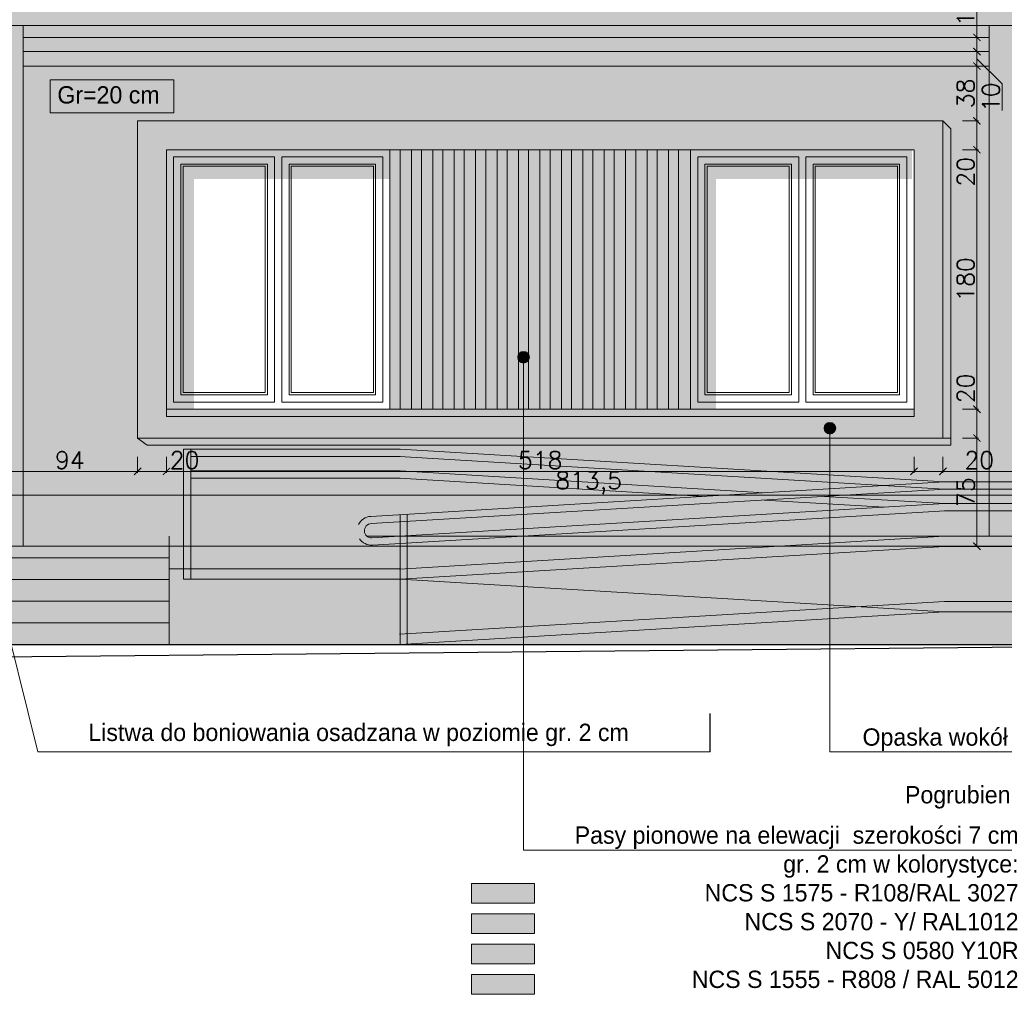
# Model space of a CAD drawing. Header units: millimetres. Extents: x -740 to 33545, y 5178 to 22494.
# Tile 21 of 250: x 622 to 1305, y 11333 to 12009. Entities that reach past the tile are written whole.
import ezdxf
from ezdxf.lldxf.tags import DXFTag

# ---------------------------------------------------------------- set-up
doc = ezdxf.new("R2010")
doc.units = ezdxf.units.MM
doc.header["$MEASUREMENT"] = 0
doc.layers.get('Defpoints').update_dxf_attribs({"color": 252})
for name, color, linetype, lineweight in [('A_l.przerywana', 252, 'ICAD_ISO03W100', 9), ('l. przekrojowa', 252, 'Continuous', 30), ('l.przerywana', 252, 'ICAD_ISO03W100', 5), ('l.widokowa', 252, 'Continuous', 15), ('l.wypeĹ‚nien', 252, 'Continuous', 5), ('wymiarowanie', 252, 'Continuous', 9)]:
    doc.layers.add(name, color=color, linetype=linetype, lineweight=lineweight)
doc.styles.add('ROMANS', font='romans')
doc.styles.add('styl2', font='simplex.shx')
tags = doc.linetypes.add('ICAD_ISO03W100', pattern=[30, 12, -18]).pattern_tags.tags
tags[6:7] = [DXFTag(74, 4), DXFTag(75, 0), DXFTag(340, '0'), DXFTag(46, 1.0), DXFTag(50, 0.0), DXFTag(44, 0.0), DXFTag(45, 0.0)]
tags[4:5] = [DXFTag(74, 4), DXFTag(75, 0), DXFTag(340, '0'), DXFTag(46, 1.0), DXFTag(50, 0.0), DXFTag(44, 0.0), DXFTag(45, 0.0)]
doc.dimstyles.new('Skala 1-50', dxfattribs={"dimtxt": 12, "dimasz": 5, "dimexe": 1, "dimexo": 1, "dimgap": 1.5, "dimtad": 1, "dimdec": 1, "dimrnd": 0.5, "dimtxsty": 'styl2', "dimblk": 'ARCHTICK', "dimcen": 5, "dimadec": 0, "dimazin": 0, "dimtfac": 1, "dimtdec": 1, "dimtmove": 1, "dimatfit": 3, "dimldrblk": 'ARCHTICK', "dimfxl": 0, "dimlwd": -1, "dimlwe": -1, "dimarcsym": 0})

# ---------------------------------------------------------------- blocks, each defined once
blk = doc.blocks.new('_ArchTick')
at = {"color": 0, "linetype": 'ByBlock', "const_width": 0.15}
blk.add_lwpolyline([(-0.5, -0.5), (0.5, 0.5)], dxfattribs=at)
blk = doc.blocks.new('*D1917')
at = {"layer": 'Defpoints', "color": 0}
for p in [(610.2, 11736.7), (704.18, 11736.7), (704.18, 11696)]:
    blk.add_point(p, dxfattribs=at)
at = {"layer": 'wymiarowanie', "color": 0}
for p, q in [((610.2, 11706), (610.2, 11695)), ((704.18, 11706), (704.18, 11695)), ((610.2, 11696), (704.18, 11696))]:
    blk.add_line(p, q, dxfattribs=at)
at = {"layer": 'wymiarowanie', "color": 0, "xscale": 5, "yscale": 5, "zscale": 5, "rotation": 180}
blk.add_blockref('_ArchTick', (610.2, 11696), dxfattribs=at)
at = {"layer": 'wymiarowanie', "color": 0, "xscale": 5, "yscale": 5, "zscale": 5}
blk.add_blockref('_ArchTick', (704.18, 11696), dxfattribs=at)
at = {"layer": 'wymiarowanie', "color": 0, "insert": (657.19, 11703.8), "char_height": 12, "attachment_point": 5, "style": 'styl2'}
blk.add_mtext('94', dxfattribs=at)
blk = doc.blocks.new('*D1918')
at = {"layer": 'Defpoints', "color": 0}
for p in [(724.18, 11747.87), (704.18, 11736.7), (724.18, 11696)]:
    blk.add_point(p, dxfattribs=at)
at = {"layer": 'wymiarowanie', "color": 0}
for p, q in [((704.18, 11706), (704.18, 11695)), ((724.18, 11706), (724.18, 11695)), ((704.18, 11696), (724.18, 11696))]:
    blk.add_line(p, q, dxfattribs=at)
at = {"layer": 'wymiarowanie', "color": 0, "xscale": 5, "yscale": 5, "zscale": 5, "rotation": 180}
blk.add_blockref('_ArchTick', (704.18, 11696), dxfattribs=at)
at = {"layer": 'wymiarowanie', "color": 0, "xscale": 5, "yscale": 5, "zscale": 5}
blk.add_blockref('_ArchTick', (724.18, 11696), dxfattribs=at)
at = {"layer": 'wymiarowanie', "color": 0, "insert": (736.68, 11703.8), "char_height": 12, "attachment_point": 5, "style": 'styl2'}
blk.add_mtext('20', dxfattribs=at)
blk = doc.blocks.new('*D1919')
at = {"layer": 'Defpoints', "color": 0}
for p in [(724.18, 11747.87), (1242.4, 11745.99), (1242.4, 11696)]:
    blk.add_point(p, dxfattribs=at)
at = {"layer": 'wymiarowanie', "color": 0}
for p, q in [((724.18, 11706), (724.18, 11695)), ((1242.4, 11706), (1242.4, 11695)), ((724.18, 11696), (1242.4, 11696))]:
    blk.add_line(p, q, dxfattribs=at)
at = {"layer": 'wymiarowanie', "color": 0, "xscale": 5, "yscale": 5, "zscale": 5, "rotation": 180}
blk.add_blockref('_ArchTick', (724.18, 11696), dxfattribs=at)
at = {"layer": 'wymiarowanie', "color": 0, "xscale": 5, "yscale": 5, "zscale": 5}
blk.add_blockref('_ArchTick', (1242.4, 11696), dxfattribs=at)
at = {"layer": 'wymiarowanie', "color": 0, "insert": (983.29, 11703.8), "char_height": 12, "attachment_point": 5, "style": 'styl2'}
blk.add_mtext('518', dxfattribs=at)
blk = doc.blocks.new('*D1920')
at = {"layer": 'Defpoints', "color": 0}
for p in [(1242.4, 11745.99), (1262.4, 11746.36), (1262.4, 11696)]:
    blk.add_point(p, dxfattribs=at)
at = {"layer": 'wymiarowanie', "color": 0}
for p, q in [((1242.4, 11706), (1242.4, 11695)), ((1262.4, 11706), (1262.4, 11695)), ((1242.4, 11696), (1262.4, 11696)), ((1262.4, 11696), (1297.85, 11696))]:
    blk.add_line(p, q, dxfattribs=at)
at = {"layer": 'wymiarowanie', "color": 0, "xscale": 5, "yscale": 5, "zscale": 5, "rotation": 180}
blk.add_blockref('_ArchTick', (1242.4, 11696), dxfattribs=at)
at = {"layer": 'wymiarowanie', "color": 0, "xscale": 5, "yscale": 5, "zscale": 5}
blk.add_blockref('_ArchTick', (1262.4, 11696), dxfattribs=at)
at = {"layer": 'wymiarowanie', "color": 0, "insert": (1287.61, 11703.8), "char_height": 12, "attachment_point": 5, "style": 'styl2'}
blk.add_mtext('20', dxfattribs=at)
blk = doc.blocks.new('*D1921')
at = {"layer": 'Defpoints', "color": 0}
for p in [(1262.4, 11746.36), (1423.58, 11716.39), (1423.58, 11696)]:
    blk.add_point(p, dxfattribs=at)
at = {"layer": 'wymiarowanie', "color": 0}
for p, q in [((1262.4, 11706), (1262.4, 11695)), ((1423.58, 11706), (1423.58, 11695)), ((1262.4, 11696), (1423.58, 11696))]:
    blk.add_line(p, q, dxfattribs=at)
at = {"layer": 'wymiarowanie', "color": 0, "xscale": 5, "yscale": 5, "zscale": 5, "rotation": 180}
blk.add_blockref('_ArchTick', (1262.4, 11696), dxfattribs=at)
at = {"layer": 'wymiarowanie', "color": 0, "xscale": 5, "yscale": 5, "zscale": 5}
blk.add_blockref('_ArchTick', (1423.58, 11696), dxfattribs=at)
at = {"layer": 'wymiarowanie', "color": 0, "insert": (1342.99, 11703.8), "char_height": 12, "attachment_point": 5, "style": 'styl2'}
blk.add_mtext('161', dxfattribs=at)
blk = doc.blocks.new('*D1927')
at = {"layer": 'Defpoints', "color": 0}
for p in [(1260.24, 11996.93), (1260.24, 11987.09), (1285.98, 11987.09)]:
    blk.add_point(p, dxfattribs=at)
at = {"layer": 'wymiarowanie', "color": 0}
for p, q in [((1285.98, 11996.93), (1285.98, 12024.14)), ((1275.98, 11996.93), (1286.98, 11996.93)), ((1285.98, 11996.93), (1285.98, 11987.09)), ((1275.98, 11987.09), (1286.98, 11987.09))]:
    blk.add_line(p, q, dxfattribs=at)
at = {"layer": 'wymiarowanie', "color": 0, "xscale": 5, "yscale": 5, "zscale": 5}
for p, rotation in [((1285.98, 11996.93), 90), ((1285.98, 11987.09), 270)]:
    blk.add_blockref('_ArchTick', p, dxfattribs=dict(at, rotation=rotation))
at = {"layer": 'wymiarowanie', "color": 0, "insert": (1278.18, 12014.85), "char_height": 12, "attachment_point": 5, "rotation": 90, "style": 'styl2'}
blk.add_mtext('10', dxfattribs=at)
blk = doc.blocks.new('*D1928')
at = {"layer": 'Defpoints', "color": 0}
for p in [(1260.24, 11987.09), (1258.61, 11977.09), (1285.98, 11977.09)]:
    blk.add_point(p, dxfattribs=at)
at = {"layer": 'wymiarowanie', "color": 0}
for p, q in [((1275.98, 11987.09), (1286.98, 11987.09)), ((1285.98, 11987.09), (1285.98, 11977.09)), ((1303.48, 11964.75), (1285.98, 11982.09)), ((1275.98, 11977.09), (1286.98, 11977.09)), ((1303.48, 11946.17), (1303.48, 11964.75))]:
    blk.add_line(p, q, dxfattribs=at)
at = {"layer": 'wymiarowanie', "color": 0, "xscale": 5, "yscale": 5, "zscale": 5}
for p, rotation in [((1285.98, 11987.09), 90), ((1285.98, 11977.09), 270)]:
    blk.add_blockref('_ArchTick', p, dxfattribs=dict(at, rotation=rotation))
at = {"layer": 'wymiarowanie', "color": 0, "insert": (1295.68, 11955.46), "char_height": 12, "attachment_point": 5, "rotation": 90, "style": 'styl2'}
blk.add_mtext('10', dxfattribs=at)
blk = doc.blocks.new('*D1929')
at = {"layer": 'Defpoints', "color": 0}
for p in [(1258.61, 11977.09), (1262.33, 11939.08), (1285.98, 11939.08)]:
    blk.add_point(p, dxfattribs=at)
at = {"layer": 'wymiarowanie', "color": 0}
for p, q in [((1275.98, 11977.09), (1286.98, 11977.09)), ((1285.98, 11977.09), (1285.98, 11939.08)), ((1275.98, 11939.08), (1286.98, 11939.08))]:
    blk.add_line(p, q, dxfattribs=at)
at = {"layer": 'wymiarowanie', "color": 0, "xscale": 5, "yscale": 5, "zscale": 5}
for p, rotation in [((1285.98, 11977.09), 90), ((1285.98, 11939.08), 270)]:
    blk.add_blockref('_ArchTick', p, dxfattribs=dict(at, rotation=rotation))
at = {"layer": 'wymiarowanie', "color": 0, "insert": (1278.18, 11958.09), "char_height": 12, "attachment_point": 5, "rotation": 90, "style": 'styl2'}
blk.add_mtext('38', dxfattribs=at)
blk = doc.blocks.new('*D1930')
at = {"layer": 'Defpoints', "color": 0}
for p in [(1262.33, 11939.08), (1242.4, 11919.08), (1285.98, 11919.08)]:
    blk.add_point(p, dxfattribs=at)
at = {"layer": 'wymiarowanie', "color": 0}
for p, q in [((1275.98, 11939.08), (1286.98, 11939.08)), ((1285.98, 11939.08), (1285.98, 11919.08)), ((1275.98, 11919.08), (1286.98, 11919.08)), ((1285.98, 11919.08), (1285.98, 11893.54))]:
    blk.add_line(p, q, dxfattribs=at)
at = {"layer": 'wymiarowanie', "color": 0, "xscale": 5, "yscale": 5, "zscale": 5}
for p, rotation in [((1285.98, 11939.08), 90), ((1285.98, 11919.08), 270)]:
    blk.add_blockref('_ArchTick', p, dxfattribs=dict(at, rotation=rotation))
at = {"layer": 'wymiarowanie', "color": 0, "insert": (1278.18, 11903.77), "char_height": 12, "attachment_point": 5, "rotation": 90, "style": 'styl2'}
blk.add_mtext('20', dxfattribs=at)
blk = doc.blocks.new('*D1931')
at = {"layer": 'Defpoints', "color": 0}
for p in [(1242.4, 11919.08), (1242.4, 11739.08), (1285.98, 11739.08)]:
    blk.add_point(p, dxfattribs=at)
at = {"layer": 'wymiarowanie', "color": 0}
for p, q in [((1275.98, 11919.08), (1286.98, 11919.08)), ((1285.98, 11919.08), (1285.98, 11739.08)), ((1275.98, 11739.08), (1286.98, 11739.08))]:
    blk.add_line(p, q, dxfattribs=at)
at = {"layer": 'wymiarowanie', "color": 0, "xscale": 5, "yscale": 5, "zscale": 5}
for p, rotation in [((1285.98, 11919.08), 90), ((1285.98, 11739.08), 270)]:
    blk.add_blockref('_ArchTick', p, dxfattribs=dict(at, rotation=rotation))
at = {"layer": 'wymiarowanie', "color": 0, "insert": (1278.18, 11829.08), "char_height": 12, "attachment_point": 5, "rotation": 90, "style": 'styl2'}
blk.add_mtext('180', dxfattribs=at)
blk = doc.blocks.new('*D1932')
at = {"layer": 'Defpoints', "color": 0}
for p in [(1242.4, 11739.08), (1262.4, 11719.08), (1285.98, 11719.08)]:
    blk.add_point(p, dxfattribs=at)
at = {"layer": 'wymiarowanie', "color": 0}
for p, q in [((1275.98, 11739.08), (1286.98, 11739.08)), ((1285.98, 11739.08), (1285.98, 11719.08)), ((1275.98, 11719.08), (1286.98, 11719.08))]:
    blk.add_line(p, q, dxfattribs=at)
at = {"layer": 'wymiarowanie', "color": 0, "xscale": 5, "yscale": 5, "zscale": 5}
for p, rotation in [((1285.98, 11739.08), 90), ((1285.98, 11719.08), 270)]:
    blk.add_blockref('_ArchTick', p, dxfattribs=dict(at, rotation=rotation))
at = {"layer": 'wymiarowanie', "color": 0, "insert": (1278.18, 11753.56), "char_height": 12, "attachment_point": 5, "rotation": 90, "style": 'styl2'}
blk.add_mtext('20', dxfattribs=at)
blk = doc.blocks.new('*D1933')
at = {"layer": 'Defpoints', "color": 0}
for p in [(1262.4, 11719.08), (1235.73, 11644.08), (1285.98, 11644.08)]:
    blk.add_point(p, dxfattribs=at)
at = {"layer": 'wymiarowanie', "color": 0}
for p, q in [((1275.98, 11719.08), (1286.98, 11719.08)), ((1285.98, 11719.08), (1285.98, 11644.08)), ((1275.98, 11644.08), (1286.98, 11644.08))]:
    blk.add_line(p, q, dxfattribs=at)
at = {"layer": 'wymiarowanie', "color": 0, "xscale": 5, "yscale": 5, "zscale": 5}
for p, rotation in [((1285.98, 11719.08), 90), ((1285.98, 11644.08), 270)]:
    blk.add_blockref('_ArchTick', p, dxfattribs=dict(at, rotation=rotation))
at = {"layer": 'wymiarowanie', "color": 0, "insert": (1278.33, 11681.58), "char_height": 12, "attachment_point": 5, "rotation": 90, "style": 'styl2'}
blk.add_mtext('75', dxfattribs=at)
blk = doc.blocks.new('*D1943')
at = {"layer": 'Defpoints', "color": 0}
for p in [(610.2, 11706), (1423.58, 11706), (1423.58, 11679.61)]:
    blk.add_point(p, dxfattribs=at)
at = {"layer": 'wymiarowanie', "color": 0}
for p, q in [((610.2, 11689.61), (610.2, 11678.61)), ((1423.58, 11689.61), (1423.58, 11678.61)), ((610.2, 11679.61), (1423.58, 11679.61))]:
    blk.add_line(p, q, dxfattribs=at)
at = {"layer": 'wymiarowanie', "color": 0, "xscale": 5, "yscale": 5, "zscale": 5, "rotation": 180}
blk.add_blockref('_ArchTick', (610.2, 11679.61), dxfattribs=at)
at = {"layer": 'wymiarowanie', "color": 0, "xscale": 5, "yscale": 5, "zscale": 5}
blk.add_blockref('_ArchTick', (1423.58, 11679.61), dxfattribs=at)
at = {"layer": 'wymiarowanie', "color": 0, "insert": (1016.89, 11687.95), "char_height": 12, "attachment_point": 5, "style": 'styl2'}
blk.add_mtext('813,5', dxfattribs=at)

msp = doc.modelspace()

# ---------------------------------------------------------------- hatches: boundary and pattern name
at = {"layer": 'l.wypeĹ‚nien'}
h = msp.add_hatch(color=256, dxfattribs=at)
h.paths.add_polyline_path([(38.61, 12360.32), (-420.14, 12085.31), (-556.93, 12020.48), (-557.9, 12020.48), (-558.81, 12020.05), (-560.13, 12015.14), (-575.16, 12014.85), (-576.04, 12014.11, 1.091168), (-567.04, 12005.11), (-557.56, 12005.11), (-557.56, 11996.93), (2523.58, 11996.93), (2524.25, 12005.11), (2533.07, 12005.11, 0.439902), (2541.83, 12014.66), (2541.32, 12014.86), (2526.67, 12014.85), (2524.84, 12020.05), (2522.96, 12020.48), (2386.16, 12085.31), (1927.42, 12360.32)])
h.paths.add_polyline_path([(841.28, 12175.76), (1101.41, 12175.76), (1101.41, 12082.59), (841.28, 12082.59)], flags=16)
h.paths.add_polyline_path([(178.34, 12175.76), (338.56, 12175.76), (338.56, 12082.59), (178.34, 12082.59)], flags=16)
h.paths.add_polyline_path([(1617.67, 12175.76), (1777.05, 12175.76), (1777.05, 12082.59), (1617.67, 12082.59)], flags=16)
for points in [[(612.77, 11644.08), (624.77, 11644.08), (624.77, 12005.11), (612.77, 12005.11)], [(1306.38, 11651.08), (1306.38, 11977.09), (1306.38, 11987.09), (1306.38, 11996.93), (1306.38, 12005.11), (1294.38, 12005.11), (1294.38, 11996.93), (1294.38, 11987.09), (1294.38, 11977.09), (1294.38, 11651.08)], [(724.18, 11739.08), (743.2, 11739.08), (743.2, 11898.77), (879.12, 11898.77), (879.12, 11919.08), (724.18, 11919.08)], [(1086.07, 11739.08), (1105.09, 11739.08), (1105.09, 11898.77), (1241.01, 11898.77), (1241.01, 11919.08), (1086.07, 11919.08)]]:
    msp.add_hatch(color=256, dxfattribs=at).paths.add_polyline_path(points)
h = msp.add_hatch(color=256, dxfattribs=at)
h.paths.add_polyline_path([(624.77, 11977.09), (984.52, 11977.09), (1326.99, 11977.09), (1326.99, 11987.09), (984.52, 11987.09), (624.77, 11987.09)])
h.paths.add_polyline_path([(624.77, 11987.09), (984.52, 11987.09), (1326.99, 11987.09), (1326.99, 11996.93), (984.52, 11996.93), (624.77, 11996.93)])
h = msp.add_hatch(color=256, dxfattribs=at)
h.paths.add_polyline_path([(624.77, 11644.08), (624.77, 11977.09), (984.52, 11977.09), (1294.38, 11977.09), (1294.38, 11829.08), (1267.81, 11829.08), (1267.81, 11933.57), (1262.4, 11939.08), (704.18, 11939.08), (704.18, 11829.08), (704.18, 11719.08), (710.71, 11714.18), (1267.81, 11714.18), (1267.81, 11719.08), (1267.81, 11829.08), (1294.38, 11829.08), (1294.38, 11651.08), (1265.61, 11651.08), (1148.95, 11644.08), (726.08, 11644.08)])
h.paths.add_polyline_path([(1724.51, 11977.09), (2307.58, 11977.09), (2307.58, 11829.08), (2187.24, 11829.08), (2187.24, 11841.56), (2169.58, 11841.48), (1724.51, 11841.48)])
h.paths.add_polyline_path([(1370.94, 11977.09), (1693.58, 11977.09), (1698.58, 11977.09), (1698.58, 11929.13), (1443.58, 11916.38), (1436.67, 11916.03), (1436.67, 11910.13), (1436.35, 11910.11), (1419, 11910.11, 2.498342), (1418.05, 11909.11, 0.270857), (1422.5, 11899.49), (1422.5, 11892.55), (1417.58, 11892.38), (1417.6, 11887.69, 0.698268), (1418.13, 11887.5), (1420.25, 11890.49), (1420.25, 11881.58), (1370.94, 11881.58)])
h.paths.add_polyline_path([(2319.58, 11644.08), (2480.58, 11644.08), (2480.58, 11829.08), (2319.58, 11829.08)])
h.paths.add_polyline_path([(2187.24, 11826.48), (2172.24, 11826.48), (2169.58, 11826.48), (2169.58, 11644.08), (2307.58, 11644.08), (2307.58, 11829.08), (2187.24, 11829.08)])
h.paths.add_polyline_path([(2480.58, 11829.08), (2480.58, 11977.09), (2319.58, 11977.09), (2319.58, 11829.08)])
h.paths.add_polyline_path([(1360.21, 11651.08), (1423.58, 11651.08), (1423.58, 11829.08), (1360.21, 11829.08)])
h.paths.add_polyline_path([(1306.38, 11651.08), (1360.21, 11651.08), (1360.21, 11829.08), (1306.38, 11829.08)])
h.paths.add_polyline_path([(1306.38, 11829.08), (1306.38, 11977.09), (1360.21, 11977.09), (1360.21, 11881.58), (1318.3, 11881.58), (1318.3, 11880.08), (1327.3, 11880.08), (1327.3, 11879.58), (1328.55, 11879.58), (1328.55, 11873.08), (1318.3, 11873.08), (1318.3, 11865.08), (1360.21, 11865.08), (1360.21, 11829.08)])
h.paths.add_polyline_path([(1422.6, 11644.08), (1443.58, 11644.08), (1443.58, 11829.08), (1423.58, 11829.08), (1423.58, 11651.08), (1413.58, 11651.08), (1413.58, 11644.08)])
h.paths.add_polyline_path([(2480.58, 11644.08), (2500.58, 11644.08), (2500.58, 11829.08), (2480.58, 11829.08)])
h.paths.add_polyline_path([(1698.58, 11929.13), (1698.58, 11841.48), (1724.51, 11841.48), (1724.51, 11977.09), (1698.58, 11977.09)])
h.paths.add_polyline_path([(2500.58, 11829.08), (2500.58, 11977.09), (2480.58, 11977.09), (2480.58, 11829.08)])
h.paths.add_polyline_path([(1423.58, 11829.08), (1423.58, 11865.08), (1360.21, 11865.08), (1360.21, 11829.08)])
h.paths.add_polyline_path([(1360.21, 11881.58), (1370.94, 11881.58), (1370.94, 11977.09), (1360.21, 11977.09)])
h.paths.add_polyline_path([(1443.58, 11829.08), (1443.58, 11860.09), (1426.61, 11877.07), (1423.58, 11877.07), (1423.58, 11873.08), (1423.58, 11865.08), (1423.58, 11829.08)])
h.paths.add_polyline_path([(1446.26, 11644.08), (1446.26, 11829.08), (1443.58, 11829.08), (1443.58, 11644.08)])
h.paths.add_polyline_path([(1411.83, 11873.08), (1411.83, 11879.58), (1410.58, 11879.58), (1410.58, 11880.08), (1360.21, 11880.08), (1360.21, 11873.08)])
h.paths.add_polyline_path([(1360.21, 11873.08), (1360.21, 11880.08), (1331.3, 11880.08), (1331.3, 11879.58), (1330.05, 11879.58), (1330.05, 11873.08)])
h.paths.add_polyline_path([(1446.26, 11829.08), (1446.26, 11857.42), (1443.58, 11860.09), (1443.58, 11829.08)])
h.paths.add_polyline_path([(1423.58, 11873.08), (1423.58, 11877.07), (1420.25, 11877.07), (1420.25, 11880.08), (1414.58, 11880.08), (1414.58, 11879.58), (1413.33, 11879.58), (1413.33, 11873.08)])
h = msp.add_hatch(color=256, dxfattribs=at)
h.paths.add_polyline_path([(704.18, 11719.08), (1267.81, 11719.08), (1267.81, 11714.18), (710.71, 11714.18)])
h.paths.add_polyline_path([(1262.4, 11939.08), (1267.81, 11933.57), (1267.81, 11719.08), (1262.4, 11719.08)])
h = msp.add_hatch(color=256, dxfattribs=at)
h.paths.add_polyline_path([(264.24, 11641.08), (1420.86, 11641.08), (1420.86, 11576), (264.24, 11576)])
h.paths.add_polyline_path([(1423.58, 11651.08), (726.08, 11651.08), (726.08, 11641.08), (1423.58, 11641.08)])
h.paths.add_polyline_path([(726.08, 11644.08), (267.12, 11644.08), (267.12, 11641.08), (726.08, 11641.08)])
at = {"layer": 'wymiarowanie'}
h = msp.add_hatch(color=256, dxfattribs=at)
h.paths.add_polyline_path([(704.18, 11939.08), (1262.4, 11939.08), (1262.4, 11719.08), (704.18, 11719.08)])
h.paths.add_polyline_path([(724.18, 11919.08), (1242.4, 11919.08), (1242.4, 11739.08), (724.18, 11739.08)], flags=16)
h = msp.add_hatch(color=256, dxfattribs=at)
h.paths.add_polyline_path([(923.67, 11919.08), (930.67, 11919.08), (930.67, 11739.08), (923.67, 11739.08)])
h.paths.add_polyline_path([(879.12, 11919.08), (886.12, 11919.08), (886.12, 11739.08), (879.12, 11739.08)])
h.paths.add_polyline_path([(968.22, 11919.08), (975.22, 11919.08), (975.22, 11739.08), (968.22, 11739.08)])
h.paths.add_polyline_path([(1027.62, 11919.08), (1034.62, 11919.08), (1034.62, 11739.08), (1027.62, 11739.08)])
for points in [[(879.12, 11919.08), (1087.46, 11919.08), (1087.46, 11739.08), (879.12, 11739.08)], [(935.73, 11410.24), (979.24, 11410.24), (979.24, 11396.56), (935.73, 11396.56)], [(935.73, 11389.17), (979.24, 11389.17), (979.24, 11375.49), (935.73, 11375.49)], [(935.73, 11368.1), (979.24, 11368.1), (979.24, 11354.42), (935.73, 11354.42)], [(935.73, 11347.03), (979.24, 11347.03), (979.24, 11333.35), (935.73, 11333.35)]]:
    msp.add_hatch(color=256, dxfattribs=at).paths.add_polyline_path(points)
h = msp.add_hatch(color=256, dxfattribs=at)
h.paths.add_polyline_path([(983.07, 11919.08), (990.07, 11919.08), (990.07, 11739.08), (983.07, 11739.08)])
h.paths.add_polyline_path([(893.97, 11919.08), (900.97, 11919.08), (900.97, 11739.08), (893.97, 11739.08)])
h.paths.add_polyline_path([(1042.47, 11919.08), (1049.47, 11919.08), (1049.47, 11739.08), (1042.47, 11739.08)])
h = msp.add_hatch(color=256, dxfattribs=at)
h.paths.add_polyline_path([(1012.77, 11919.08), (1019.77, 11919.08), (1019.77, 11739.08), (1012.77, 11739.08)])
h.paths.add_polyline_path([(908.82, 11919.08), (915.82, 11919.08), (915.82, 11739.08), (908.82, 11739.08)])
h.paths.add_polyline_path([(1072.17, 11919.08), (1079.17, 11919.08), (1079.17, 11739.08), (1072.17, 11739.08)])
h.paths.add_polyline_path([(953.37, 11919.08), (960.37, 11919.08), (960.37, 11739.08), (953.37, 11739.08)])
h = msp.add_hatch(color=256, dxfattribs=at)
h.paths.add_polyline_path([(938.52, 11919.08), (945.52, 11919.08), (945.52, 11739.08), (938.52, 11739.08)])
h.paths.add_polyline_path([(1057.32, 11919.08), (1064.32, 11919.08), (1064.32, 11739.08), (1057.32, 11739.08)])
h.paths.add_polyline_path([(997.92, 11919.08), (1004.92, 11919.08), (1004.92, 11739.08), (997.92, 11739.08)])
at = {"layer": 'wymiarowanie', "ltscale": 0.3}
for points in [[(967.68, 11775.13, -1), (975.76, 11775.13, -1)], [(1180.01, 11725.93, -1), (1188.09, 11725.93, -1)]]:
    msp.add_hatch(color=256, dxfattribs=at).paths.add_polyline_path(points)

# ---------------------------------------------------------------- linework, layer by layer
at = {"layer": 'A_l.przerywana', "ltscale": 0.3}
for p, q in [((886.08, 11711.3), (736.08, 11711.3)), ((736.08, 11621.3), (736.08, 11711.3)), ((741.08, 11621.3), (741.08, 11711.3)), ((886.08, 11706.3), (741.08, 11706.3)), ((885.78, 11706.31), (1263.28, 11683.66)), ((886.08, 11711.3), (1263.58, 11688.65)), ((886.08, 11696.3), (741.08, 11696.3)), ((885.78, 11691.31), (1096.84, 11678.65)), ((886.08, 11696.3), (1138.58, 11681.15)), ((886.08, 11691.3), (741.08, 11691.3)), ((865.75, 11664.78), (1263.58, 11688.65)), ((1263.58, 11688.65), (1413.58, 11688.65)), ((866.05, 11659.79), (1263.88, 11683.66)), ((1180.33, 11678.65), (1263.58, 11673.65)), ((1263.58, 11683.65), (1408.58, 11683.65)), ((866.65, 11649.83), (1263.58, 11673.65)), ((1138.58, 11676.14), (1221.84, 11671.15)), ((1263.58, 11673.65), (1408.58, 11673.65)), ((866.95, 11644.84), (1263.88, 11668.66)), ((886.08, 11666), (886.08, 11576)), ((891.08, 11666), (891.08, 11576)), ((1263.58, 11668.65), (1408.58, 11668.65))]:
    msp.add_line(p, q, dxfattribs=at)
for radius, start, end in [(9.99, 93.43363, 153.47822), (4.99, 93.43363, 273.43363), (9.99, 213.38904, 273.43363)]:
    msp.add_arc((866.35, 11654.81), radius, start, end, dxfattribs=at)
at = {"layer": 'l. przekrojowa', "linetype": 'ICAD_ISO03W100', "ltscale": 0.5}
msp.add_line((-530.71, 11556.08), (2503.19, 11586.08), dxfattribs=at)
at = {"layer": 'l. przekrojowa', "ltscale": 0.3}
msp.add_line((264.24, 11576), (1420.86, 11576), dxfattribs=at)
at = {"layer": 'l.przerywana', "ltscale": 0.3}
for p, q in [((624.77, 11997.58), (624.77, 11644.08)), ((-514.56, 11644.08), (1446.26, 11644.08)), ((886.08, 11621.3), (1263.58, 11643.95)), ((1263.58, 11643.95), (1413.58, 11643.95)), ((886.08, 11621.3), (736.08, 11621.3)), ((886.08, 11621.3), (1263.58, 11598.65)), ((886.08, 11576), (1263.58, 11598.65)), ((1263.58, 11598.65), (1413.58, 11598.65))]:
    msp.add_line(p, q, dxfattribs=at)
at = {"layer": 'l.przerywana'}
msp.add_line((736.08, 11628.3), (736.08, 11621.3), dxfattribs=at)
at = {"layer": 'l.widokowa'}
for p, q in [((624.77, 12005.11), (624.77, 11644.08)), ((1294.38, 12005.11), (1294.38, 11651.08)), ((984.52, 11987.09), (1294.38, 11987.09)), ((624.77, 11977.09), (984.52, 11977.09)), ((984.52, 11977.09), (1294.38, 11977.09)), ((726.08, 11651.08), (726.08, 11576)), ((885.66, 11628.29), (1263.58, 11650.96)), ((726.08, 11628.3), (886.08, 11628.3)), ((885.66, 11582.99), (1263.58, 11605.66)), ((1263.58, 11605.65), (1420.86, 11605.65)), ((886.08, 11583.01), (886.08, 11576))]:
    msp.add_line(p, q, dxfattribs=at)
at = {"layer": 'l.widokowa', "ltscale": 0.3}
for p, q in [((1423.58, 11651.08), (863.04, 11651.08)), ((216.52, 11644.08), (726.08, 11644.08)), ((264.24, 11636), (726.08, 11636)), ((264.24, 11621), (726.08, 11621)), ((264.24, 11606), (726.08, 11606)), ((264.24, 11591), (726.08, 11591))]:
    msp.add_line(p, q, dxfattribs=at)
at = {"layer": 'l.widokowa'}
for points in [[(-567.04, 12005.11), (984.52, 12005.11)], [(2524.25, 12005.11), (984.52, 12005.11)], [(624.77, 11996.93), (984.52, 11996.93)], [(1294.38, 11996.93), (984.52, 11996.93)]]:
    msp.add_lwpolyline(points, dxfattribs=at)
for points in [[(704.18, 11939.08), (1262.4, 11939.08), (1262.4, 11719.08), (704.18, 11719.08)], [(724.18, 11919.08), (879.12, 11919.08), (879.12, 11739.08), (724.18, 11739.08)], [(724.18, 11919.08), (1242.4, 11919.08), (1242.4, 11739.08), (724.18, 11739.08)], [(879.12, 11919.08), (886.12, 11919.08), (886.12, 11739.08), (879.12, 11739.08)], [(893.97, 11919.08), (900.97, 11919.08), (900.97, 11739.08), (893.97, 11739.08)], [(908.82, 11919.08), (915.82, 11919.08), (915.82, 11739.08), (908.82, 11739.08)], [(923.67, 11919.08), (930.67, 11919.08), (930.67, 11739.08), (923.67, 11739.08)], [(938.52, 11919.08), (945.52, 11919.08), (945.52, 11739.08), (938.52, 11739.08)], [(953.37, 11919.08), (960.37, 11919.08), (960.37, 11739.08), (953.37, 11739.08)], [(968.22, 11919.08), (975.22, 11919.08), (975.22, 11739.08), (968.22, 11739.08)], [(983.07, 11919.08), (990.07, 11919.08), (990.07, 11739.08), (983.07, 11739.08)], [(997.92, 11919.08), (1004.92, 11919.08), (1004.92, 11739.08), (997.92, 11739.08)], [(1012.77, 11919.08), (1019.77, 11919.08), (1019.77, 11739.08), (1012.77, 11739.08)], [(1027.62, 11919.08), (1034.62, 11919.08), (1034.62, 11739.08), (1027.62, 11739.08)], [(1042.47, 11919.08), (1049.47, 11919.08), (1049.47, 11739.08), (1042.47, 11739.08)], [(1057.32, 11919.08), (1064.32, 11919.08), (1064.32, 11739.08), (1057.32, 11739.08)], [(1072.17, 11919.08), (1079.17, 11919.08), (1079.17, 11739.08), (1072.17, 11739.08)], [(1087.46, 11919.08), (1242.4, 11919.08), (1242.4, 11739.08), (1087.46, 11739.08)], [(724.18, 11739.08), (1242.4, 11739.08), (1242.4, 11734.08), (724.18, 11734.08)]]:
    msp.add_lwpolyline(points, close=True, dxfattribs=at)
at = {"layer": 'l.wypeĹ‚nien'}
for p, q in [((624.77, 11987.09), (984.52, 11987.09)), ((799.15, 11914.08), (799.15, 11744.08)), ((804.15, 11914.08), (804.15, 11744.08)), ((804.15, 11914.08), (804.15, 11744.08)), ((1162.43, 11914.08), (1162.43, 11744.08)), ((1167.43, 11914.08), (1167.43, 11744.08)), ((1167.43, 11914.08), (1167.43, 11744.08))]:
    msp.add_line(p, q, dxfattribs=at)
for points in [[(1262.4, 11939.08), (1267.81, 11933.57), (1267.81, 11719.08), (1262.4, 11719.08)], [(729.18, 11914.08), (799.15, 11914.08), (799.15, 11744.08), (729.18, 11744.08)], [(874.12, 11914.08), (804.15, 11914.08), (804.15, 11744.08), (874.12, 11744.08)], [(1092.46, 11914.08), (1162.43, 11914.08), (1162.43, 11744.08), (1092.46, 11744.08)], [(1237.4, 11914.08), (1167.43, 11914.08), (1167.43, 11744.08), (1237.4, 11744.08)], [(734.18, 11909.08), (794.15, 11909.08), (794.15, 11749.08), (734.18, 11749.08)], [(735.68, 11907.58), (792.65, 11907.58), (792.65, 11750.58), (735.68, 11750.58)], [(869.12, 11909.08), (809.15, 11909.08), (809.15, 11749.08), (869.12, 11749.08)], [(867.62, 11907.58), (810.65, 11907.58), (810.65, 11750.58), (867.62, 11750.58)], [(1097.46, 11909.08), (1157.43, 11909.08), (1157.43, 11749.08), (1097.46, 11749.08)], [(1098.96, 11907.58), (1155.93, 11907.58), (1155.93, 11750.58), (1098.96, 11750.58)], [(1232.4, 11909.08), (1172.43, 11909.08), (1172.43, 11749.08), (1232.4, 11749.08)], [(1230.9, 11907.58), (1173.93, 11907.58), (1173.93, 11750.58), (1230.9, 11750.58)], [(704.18, 11719.08), (1267.81, 11719.08), (1267.81, 11714.18), (710.71, 11714.18)]]:
    msp.add_lwpolyline(points, close=True, dxfattribs=at)
for points in [[(799.15, 11744.08), (729.18, 11744.08), (729.18, 11914.08), (799.15, 11914.08)], [(804.15, 11914.08), (874.12, 11914.08), (874.12, 11744.08), (804.15, 11744.08)], [(804.15, 11744.08), (874.12, 11744.08), (874.12, 11914.08), (804.15, 11914.08)], [(1162.43, 11744.08), (1092.46, 11744.08), (1092.46, 11914.08), (1162.43, 11914.08)], [(1167.43, 11914.08), (1237.4, 11914.08), (1237.4, 11744.08), (1167.43, 11744.08)], [(1167.43, 11744.08), (1237.4, 11744.08), (1237.4, 11914.08), (1167.43, 11914.08)]]:
    msp.add_lwpolyline(points, dxfattribs=at)
at = {"layer": 'wymiarowanie'}
for p, q in [((634.98, 11501.42), (531.81, 11917.08)), ((971.72, 11433.42), (971.72, 11775.13)), ((1184.05, 11501.42), (1184.05, 11725.93)), ((634.98, 11501.42), (1101.04, 11501.42)), ((1557.89, 11501.42), (1184.05, 11501.42)), ((1357.48, 11433.42), (971.72, 11433.42))]:
    msp.add_line(p, q, dxfattribs=at)
at = {"layer": 'wymiarowanie', "lineweight": 30}
msp.add_line((1101.04, 11501.42), (1101.04, 11528.11), dxfattribs=at)
at = {"layer": 'wymiarowanie'}
for points in [[(643.55, 11967.53), (729.4, 11967.53), (729.4, 11944.53), (643.55, 11944.53)], [(935.73, 11410.24), (979.24, 11410.24), (979.24, 11396.56), (935.73, 11396.56)], [(935.73, 11389.17), (979.24, 11389.17), (979.24, 11375.49), (935.73, 11375.49)], [(935.73, 11368.1), (979.24, 11368.1), (979.24, 11354.42), (935.73, 11354.42)], [(935.73, 11347.03), (979.24, 11347.03), (979.24, 11333.35), (935.73, 11333.35)]]:
    msp.add_lwpolyline(points, close=True, dxfattribs=at)
at = {"layer": 'wymiarowanie', "ltscale": 0.3}
for centre in [(971.72, 11775.13), (1184.05, 11725.93)]:
    msp.add_circle(centre, 4.04, dxfattribs=at)

# ---------------------------------------------------------------- texts
at = {"layer": 'wymiarowanie', "char_height": 12, "width": 621.5287, "attachment_point": 1}
for s, insert in [('{\\fCentury Gothic|b0|i0|c238|p34;Gr=20 cm}\\P\\pi621.52874;{\\fCentury Gothic|b0|i0|c238|p34;\\H1.00000x; }', (648.57, 11963.1)), ('\\pi194.78474;{\\fCentury Gothic|b0|i0|c238|p34;Listwa do boniowania osadzana w poziomie gr. 2 cm }', (475.26, 11521.01))]:
    msp.add_mtext(s, dxfattribs=dict(at, insert=insert))
at = {"layer": 'wymiarowanie', "linetype": 'Continuous', "char_height": 12, "width": 327.6277, "attachment_point": 3, "style": 'ROMANS'}
for s, insert in [('{\\fCentury Gothic|b0|i0|c238|p0;Opaska wokół okien o szer. 20 cm }{\\fCentury Gothic|b0|i0|c238|p0;(łącząca dwa okna)}\\P{\\fCentury Gothic|b0|i0|c238|p0;Pogrubienie warstwy styropianu o 5 cm }', (1515.28, 11517.77)), ('{\\fCentury Gothic|b0|i0|c238|p0;Pasy pionowe na elewacji  szerokości 7 }{\\fCentury Gothic|b0|i0|c238|p0;cm gr. 2 cm w kolorystyce:}\\P{\\fCentury Gothic|b0|i0|c238|p0;NCS S 1575 - R108/RAL 3027 }\\P{\\fCentury Gothic|b0|i0|c238|p0;NCS S 2070 - Y/ RAL1012}\\P{\\fCentury Gothic|b0|i0|c238|p0;NCS S 0580 Y10R}\\P{\\fCentury Gothic|b0|i0|c238|p0;NCS S 1555 - R808 / RAL 5012}', (1314.87, 11449.77))]:
    msp.add_mtext(s, dxfattribs=dict(at, insert=insert))

# ---------------------------------------------------------------- dimensions: what is measured, and where the dimension line sits
at = {"layer": 'wymiarowanie'}
for base, p1, p2, override, picture, middle in [((1285.98, 11987.09), (1260.24, 11996.93), (1260.24, 11987.09), {"dimtmove": 0, "dimfxl": 10}, '*D1927', (1285.98, 12014.85)), ((1285.98, 11977.09), (1260.24, 11987.09), (1258.61, 11977.09), {"dimtmove": 1, "dimfxl": 10}, '*D1928', (1303.48, 11963.25)), ((1285.98, 11919.08), (1262.33, 11939.08), (1242.4, 11919.08), {"dimtmove": 1, "dimfxl": 10}, '*D1930', (1285.98, 11903.77)), ((1285.98, 11719.08), (1242.4, 11739.08), (1262.4, 11719.08), {"dimtmove": 1, "dimfxl": 10}, '*D1932', (1285.98, 11753.56))]:
    dim = msp.add_linear_dim(base=base, p1=p1, p2=p2, angle=90, dimstyle='Skala 1-50', override=override, dxfattribs=at)
    dim.commit()
    dim.dimension.update_dxf_attribs({"geometry": picture, "text_midpoint": middle, "dimtype": 160})
for base, p1, p2, picture, middle in [((1285.98, 11939.08), (1258.61, 11977.09), (1262.33, 11939.08), '*D1929', (1278.18, 11958.09)), ((1285.98, 11739.08), (1242.4, 11919.08), (1242.4, 11739.08), '*D1931', (1278.18, 11829.08)), ((1285.98, 11644.08), (1262.4, 11719.08), (1235.73, 11644.08), '*D1933', (1278.33, 11681.58))]:
    dim = msp.add_linear_dim(base=base, p1=p1, p2=p2, angle=90, dimstyle='Skala 1-50', override={"dimtmove": 1, "dimfxl": 10}, dxfattribs=at)
    dim.commit()
    dim.dimension.update_dxf_attribs({"geometry": picture, "text_midpoint": middle})
for base, p1, p2, picture, middle in [((724.18, 11696), (704.18, 11736.7), (724.18, 11747.87), '*D1918', (736.68, 11696)), ((1262.4, 11696), (1242.4, 11745.99), (1262.4, 11746.36), '*D1920', (1287.61, 11688.9))]:
    dim = msp.add_linear_dim(base=base, p1=p1, p2=p2, dimstyle='Skala 1-50', override={"dimtmove": 1, "dimfxl": 10}, dxfattribs=at)
    dim.commit()
    dim.dimension.update_dxf_attribs({"geometry": picture, "text_midpoint": middle, "dimtype": 160})
for base, p1, p2, override, picture, middle in [((1242.4, 11696), (724.18, 11747.87), (1242.4, 11745.99), {"dimtmove": 1, "dimfxl": 10}, '*D1919', (983.29, 11703.8)), ((1423.58, 11696), (1262.4, 11746.36), (1423.58, 11716.39), {"dimtmove": 1, "dimfxl": 10}, '*D1921', (1342.99, 11703.8)), ((704.18, 11696), (610.2, 11736.7), (704.18, 11736.7), {"dimtmove": 0, "dimfxl": 10}, '*D1917', (657.19, 11703.8)), ((1423.58, 11679.61), (610.2, 11706), (1423.58, 11706), {"dimtmove": 0, "dimfxl": 10}, '*D1943', (1016.89, 11687.95))]:
    dim = msp.add_linear_dim(base=base, p1=p1, p2=p2, dimstyle='Skala 1-50', override=override, dxfattribs=at)
    dim.commit()
    dim.dimension.update_dxf_attribs({"geometry": picture, "text_midpoint": middle})

doc.saveas('drawing.dxf')
